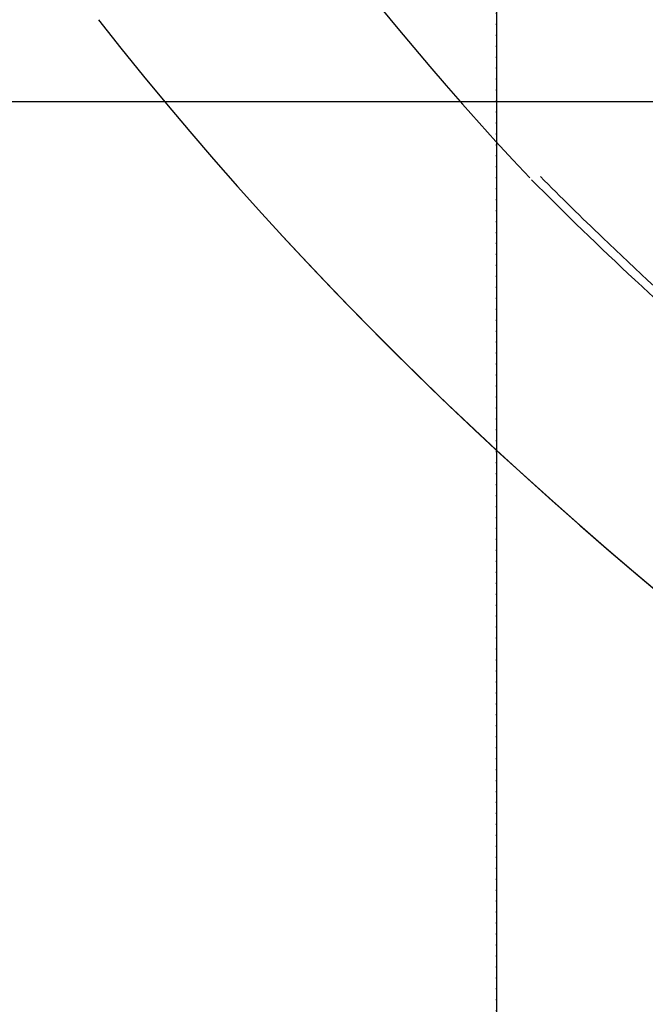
# Model space of a CAD drawing. Header units: metres. Extents: x 63115 to 703450, y -261936 to -53969.
# Tile 122 of 256: x 155025 to 155756, y -133415 to -132265. Entities that reach past the tile are written whole.
import ezdxf

# ---------------------------------------------------------------- set-up
doc = ezdxf.new("R2010")
doc.units = ezdxf.units.M
doc.linetypes.add('DASHDOT2', pattern=[12.7, 6.35, -3.175, 0, -3.175])
doc.linetypes.add('DASHED', pattern=[0.75, 0.5, -0.25])
for name, color, linetype in [('_01-STRAMIENEN', 253, 'DASHDOT2'), ('_02-section-thick', 3, 'Continuous'), ('_03-PROJECTION', 1, 'Continuous'), ('_04-HIDDEN', 7, 'DASHED')]:
    doc.layers.add(name, color=color, linetype=linetype)
doc.layers.add('_01Hulplijnen', color=6, linetype='Continuous', plot=False)

# ---------------------------------------------------------------- blocks, each defined once
blk = doc.blocks.new('*U396')
at = {"layer": '_01-STRAMIENEN'}
for points in [[(-5350, 5394.8), (-5350, -4768.6)], [(-7899.8, -1950), (6883.2, -1950)]]:
    blk.add_lwpolyline(points, dxfattribs=at)
at = {"layer": '_01Hulplijnen'}
for points in [[(-5350, 5394.8), (-5350, -4768.6)], [(-7899.8, -1950), (6883.2, -1950)]]:
    blk.add_lwpolyline(points, dxfattribs=at)
blk = doc.blocks.new('*U255')
at = {"layer": '_03-PROJECTION'}
blk.add_ellipse((0, 0), major_axis=(-6500, 0), ratio=0.638462, start_param=0.463296, end_param=2.678297, dxfattribs=at)

msp = doc.modelspace()

# ---------------------------------------------------------------- linework, layer by layer
at = {"layer": '_02-section-thick'}
msp.add_lwpolyline([(155448.1, -132252.6), (155466.6, -132275.1), (155485.3, -132297.5), (155504.1, -132319.8), (155523.1, -132341.8), (155542.3, -132363.8), (155561.7, -132385.5), (155581.2, -132407.1), (155600.9, -132428.5), (155620.8, -132449.8)], dxfattribs=at)
for points, knots in [([(155633.2, -132448.1), (155657, -132472.1), (155681.3, -132495.9), (155785.1, -132595.4), (155868.6, -132669.6), (156044, -132814.7), (156135.9, -132885.4), (156327.6, -133023), (156427.5, -133089.8), (156634.8, -133219), (156742.1, -133281.4), (156876.7, -133354.3), (156900.6, -133367), (156924.6, -133379.7)], [0.5658335, 0.5658335, 0.5658335, 0.5658335, 0.5876315, 0.5876315, 0.6575178, 0.6575178, 0.727404, 0.727404, 0.7972902, 0.7972902, 0.8671764, 0.8671764, 0.8821374, 0.8821374, 0.8821374, 0.8821374]), ([(155622.8, -132451.8), (155661.9, -132491.2), (155702.2, -132530.2), (155833.3, -132652.5), (155928.4, -132734.2), (156128.8, -132893), (156234.1, -132970.1), (156454.2, -133119.3), (156569.1, -133191.4), (156777.3, -133312.2), (156868.8, -133362.3), (156962.5, -133410.6)], [0.5648185, 0.5648185, 0.5648185, 0.5648185, 0.6005766, 0.6005766, 0.6780889, 0.6780889, 0.7556013, 0.7556013, 0.8331136, 0.8331136, 0.8909102, 0.8909102, 0.8909102, 0.8909102])]:
    msp.add_open_spline(points, degree=3, knots=knots, dxfattribs=at)
at = {"layer": '_03-PROJECTION'}
msp.add_ellipse((160931.8, -130410.6), major_axis=(-6500, 0), ratio=0.638462, start_param=0.531155, end_param=2.601165, dxfattribs=at)
at = {"layer": '_04-HIDDEN', "ltscale": 2}
msp.add_ellipse((160931.8, -130410.6), major_axis=(-5893.6, 0), ratio=0.638336, dxfattribs=at)

# ---------------------------------------------------------------- block references
at = {"layer": '_03-PROJECTION'}
for name in ['*U396', '*U255']:
    msp.add_blockref(name, (160931.8, -130410.6), dxfattribs=at)

doc.saveas('drawing.dxf')
